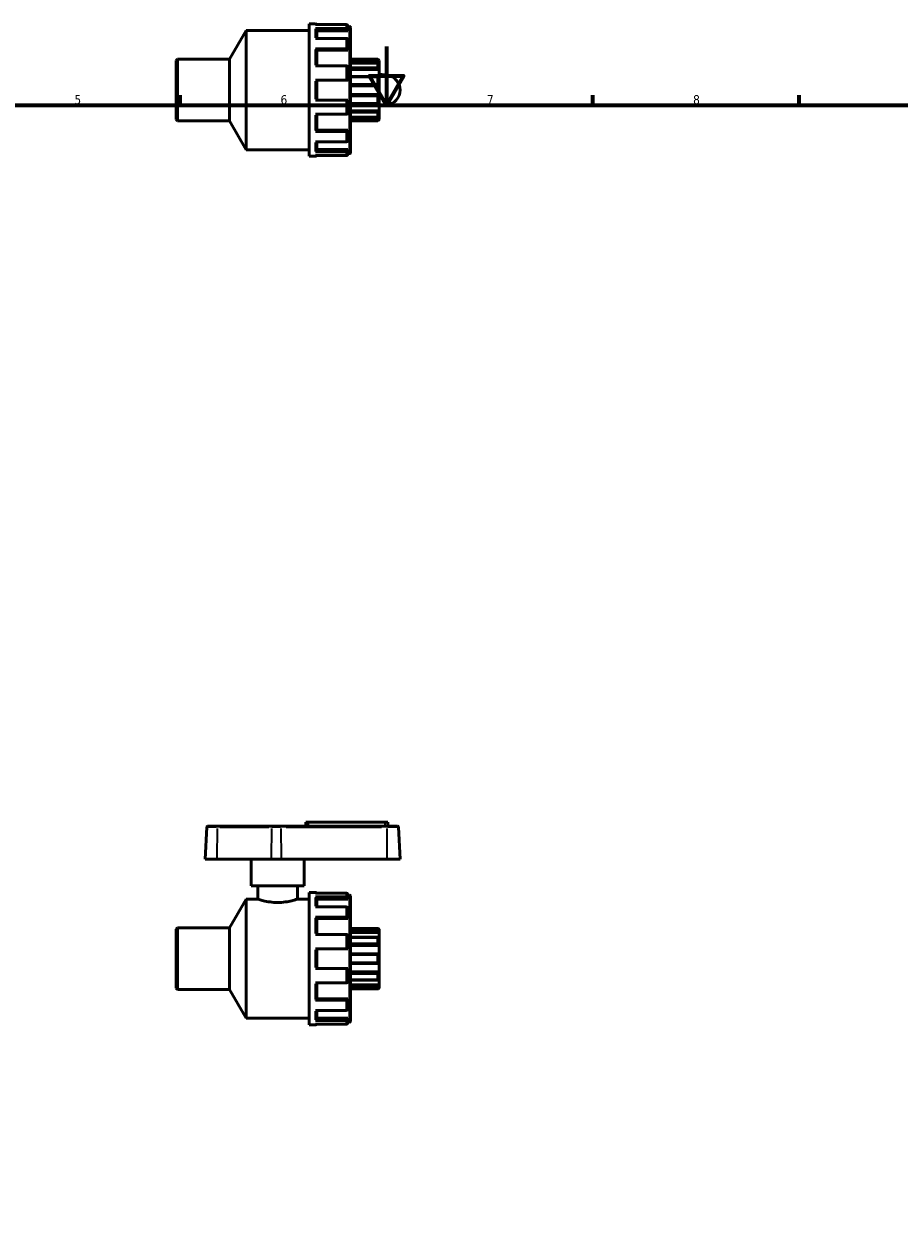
# Model space of a CAD drawing. Header units: millimetres. Extents: x 0 to 905, y -238 to 614.
# Tile 3 of 4: x 297 to 595, y 197 to 602. Entities that reach past the tile are written whole.
import ezdxf

# ---------------------------------------------------------------- set-up
doc = ezdxf.new("R2010")
doc.units = ezdxf.units.MM
for name, color, linetype, lineweight in [('Border (ANSI)', 7, 'Continuous', 70), ('Visible (ANSI)', 7, 'Continuous', 50), ('Visible Narrow (ANSI)', 7, 'Continuous', 35)]:
    doc.layers.add(name, color=color, linetype=linetype, lineweight=lineweight)
doc.styles.add('Note Text (ANSI)', font='tahoma.ttf')

# ---------------------------------------------------------------- blocks, each defined once
blk = doc.blocks.new('Borders Default Border')
at = {"layer": 'Border (ANSI)'}
for p, q in [((350.42, 574), (350.42, 577.45)), ((490.58, 574), (490.58, 577.45)), ((560.67, 574), (560.67, 577.45))]:
    blk.add_line(p, q, dxfattribs=at)
at = {"layer": 'Border (ANSI)', "flags": 128}
for points in [[(420.5, 594), (420.5, 574), (414.73, 584), (426.27, 584), (420.5, 574)], [(20, 20), (20, 574), (821, 574), (821, 20), (20, 20)]]:
    blk.add_lwpolyline(points, dxfattribs=at)
at = {"layer": 'Border (ANSI)', "char_height": 3.05, "attachment_point": 7, "style": 'Note Text (ANSI)'}
for s, insert in [('5', (314.48, 574.34)), ('6', (384.49, 574.34)), ('7', (454.6, 574.4)), ('8', (524.63, 574.33))]:
    blk.add_mtext(s, dxfattribs=dict(at, insert=insert))

msp = doc.modelspace()

# ---------------------------------------------------------------- linework, layer by layer
at = {"layer": 'Visible (ANSI)'}
for p, q in [((394.21, 556.662), (394.21, 601.662)), ((394.21, 601.662), (396.362, 601.662)), ((406.862, 601.408), (396.362, 601.408)), ((396.362, 600.115), (406.862, 600.115)), ((396.81, 599.722), (396.81, 596.74)), ((407.31, 600.954), (407.31, 599.722)), ((407.31, 600.762), (407.911, 600.762)), ((407.31, 599.722), (407.31, 599.326)), ((408.21, 600.463), (408.21, 557.861)), ((367.161, 589.627), (372.81, 599.412)), ((372.81, 558.912), (372.81, 599.412)), ((372.81, 599.412), (394.21, 599.412)), ((406.862, 596.74), (396.362, 596.74)), ((407.31, 599.326), (396.81, 599.326)), ((407.31, 596.347), (407.31, 592.981)), ((396.362, 593.208), (406.862, 593.208)), ((396.81, 592.981), (396.81, 587.362)), ((407.31, 592.753), (396.81, 592.753)), ((407.31, 592.981), (407.31, 592.753)), ((349.01, 589.179), (349.459, 589.627)), ((349.01, 569.146), (349.01, 589.179)), ((349.459, 589.627), (349.459, 568.697)), ((349.459, 589.627), (367.161, 589.627)), ((367.161, 568.697), (367.161, 589.627)), ((406.862, 587.362), (396.362, 587.362)), ((408.21, 589.627), (417.562, 589.627)), ((418.01, 589.044), (408.21, 589.044)), ((417.616, 588.359), (408.21, 588.359)), ((417.562, 589.553), (417.562, 589.627)), ((418.01, 589.179), (417.562, 589.627)), ((417.562, 586.835), (417.562, 588.302)), ((418.01, 589.179), (418.01, 589.044)), ((418.01, 589.044), (418.01, 588.12)), ((418.01, 588.12), (418.01, 586.193)), ((407.31, 587.135), (407.31, 582.537)), ((418.01, 586.193), (408.21, 586.193)), ((417.814, 583.82), (408.21, 583.82)), ((417.562, 581.186), (417.562, 583.56)), ((418.01, 586.193), (418.01, 583.774)), ((418.01, 584.54), (420.638, 584.213)), ((418.01, 583.774), (418.01, 580.657)), ((396.362, 582.537), (406.862, 582.537)), ((396.81, 582.537), (396.81, 575.787)), ((418.01, 580.657), (408.21, 580.657)), ((418.01, 580.657), (418.01, 577.667)), ((406.862, 575.787), (396.362, 575.787)), ((407.31, 575.787), (407.31, 571.189)), ((418.01, 577.667), (408.21, 577.667)), ((417.562, 574.764), (417.562, 577.139)), ((418.01, 577.667), (418.01, 574.55)), ((408.21, 574.504), (417.814, 574.504)), ((418.01, 572.131), (408.21, 572.131)), ((417.562, 570.023), (417.562, 571.49)), ((418.01, 574.55), (418.01, 572.131)), ((420.638, 574.112), (418.01, 573.785)), ((418.01, 572.131), (418.01, 570.205)), ((349.01, 569.146), (349.459, 568.697)), ((349.459, 568.697), (367.161, 568.697)), ((367.161, 568.697), (372.81, 558.912)), ((396.362, 570.962), (406.862, 570.962)), ((396.81, 570.962), (396.81, 565.344)), ((408.21, 569.966), (417.616, 569.966)), ((418.01, 569.281), (408.21, 569.281)), ((408.21, 568.697), (417.562, 568.697)), ((418.01, 569.146), (417.562, 568.697)), ((417.562, 568.697), (417.562, 568.772)), ((418.01, 570.205), (418.01, 569.281)), ((418.01, 569.281), (418.01, 569.146)), ((406.862, 565.117), (396.362, 565.117)), ((407.31, 565.572), (396.81, 565.572)), ((407.31, 565.572), (407.31, 565.344)), ((407.31, 565.344), (407.31, 561.978)), ((396.362, 561.585), (406.862, 561.585)), ((396.81, 561.585), (396.81, 558.603)), ((407.31, 558.998), (396.81, 558.998)), ((407.31, 558.998), (407.31, 558.603)), ((372.81, 558.912), (394.21, 558.912)), ((394.21, 556.662), (396.362, 556.662)), ((406.862, 558.21), (396.362, 558.21)), ((396.362, 556.917), (406.862, 556.917)), ((407.31, 558.603), (407.31, 557.371)), ((407.31, 557.562), (407.911, 557.562)), ((359.495, 328.809), (358.921, 317.842)), ((359.794, 329.092), (363.037, 329.092)), ((381.499, 329.092), (363.037, 329.092)), ((381.499, 329.092), (384.585, 329.092)), ((420.53, 329.092), (384.585, 329.092)), ((394.01, 330.442), (393.11, 330.442)), ((393.11, 329.092), (393.11, 330.442)), ((394.01, 330.442), (420.01, 330.442)), ((420.91, 330.442), (420.01, 330.442)), ((420.53, 329.092), (424.226, 329.092)), ((420.91, 329.092), (420.91, 330.442)), ((424.525, 328.809), (425.1, 317.842)), ((362.836, 317.842), (358.921, 317.842)), ((362.836, 317.842), (381.297, 317.842)), ((374.51, 308.842), (374.51, 317.842)), ((384.692, 317.842), (381.297, 317.842)), ((384.692, 317.842), (420.638, 317.842)), ((392.51, 308.842), (392.51, 317.842)), ((425.1, 317.842), (420.638, 317.842)), ((392.51, 308.842), (374.51, 308.842)), ((376.76, 308.842), (376.76, 304.342)), ((390.26, 308.842), (390.26, 304.342)), ((367.161, 294.557), (372.81, 304.342)), ((372.81, 263.842), (372.81, 304.342)), ((372.81, 304.342), (376.76, 304.342)), ((390.26, 304.342), (394.21, 304.342)), ((394.21, 261.592), (394.21, 306.592)), ((394.21, 306.592), (396.362, 306.592)), ((406.862, 306.338), (396.362, 306.338)), ((396.362, 305.045), (406.862, 305.045)), ((396.81, 304.652), (396.81, 301.67)), ((407.31, 304.256), (396.81, 304.256)), ((407.31, 305.884), (407.31, 304.652)), ((407.31, 305.692), (407.911, 305.692)), ((407.31, 304.652), (407.31, 304.256)), ((408.21, 305.393), (408.21, 262.791)), ((406.862, 301.67), (396.362, 301.67)), ((407.31, 301.277), (407.31, 297.911)), ((396.362, 298.138), (406.862, 298.138)), ((396.81, 297.911), (396.81, 292.292)), ((407.31, 297.683), (396.81, 297.683)), ((407.31, 297.911), (407.31, 297.683)), ((349.01, 294.109), (349.459, 294.557)), ((349.01, 274.076), (349.01, 294.109)), ((349.459, 294.557), (349.459, 273.627)), ((349.459, 294.557), (367.161, 294.557)), ((367.161, 273.627), (367.161, 294.557)), ((406.862, 292.292), (396.362, 292.292)), ((407.31, 292.065), (407.31, 287.467)), ((417.57, 294.368), (408.21, 294.368)), ((418.01, 292.984), (408.21, 292.984)), ((417.562, 293.588), (417.562, 294.36)), ((418.01, 294.109), (417.894, 294.109)), ((418.01, 294.109), (418.01, 293.997)), ((418.01, 293.997), (418.01, 292.984)), ((418.01, 292.984), (418.01, 291.226)), ((417.7, 291.353), (408.21, 291.353)), ((418.01, 288.575), (408.21, 288.575)), ((417.562, 289.19), (417.562, 291.21)), ((418.01, 291.226), (418.01, 288.575)), ((418.01, 288.575), (418.01, 285.731)), ((396.362, 287.467), (406.862, 287.467)), ((396.81, 287.467), (396.81, 280.717)), ((417.947, 285.736), (408.21, 285.736)), ((417.562, 282.844), (417.562, 285.341)), ((418.01, 285.731), (418.01, 282.454)), ((406.862, 280.717), (396.362, 280.717)), ((407.31, 280.717), (407.31, 276.119)), ((408.21, 282.449), (417.947, 282.449)), ((418.01, 279.61), (408.21, 279.61)), ((418.01, 282.454), (418.01, 279.61)), ((418.01, 279.61), (418.01, 276.958)), ((396.362, 275.892), (406.862, 275.892)), ((396.81, 275.892), (396.81, 270.274)), ((408.21, 276.832), (417.7, 276.832)), ((417.562, 276.975), (417.562, 278.995)), ((418.01, 276.958), (418.01, 275.201)), ((349.01, 274.076), (349.459, 273.627)), ((349.459, 273.627), (367.161, 273.627)), ((367.161, 273.627), (372.81, 263.842)), ((418.01, 275.201), (408.21, 275.201)), ((408.21, 273.816), (417.57, 273.816)), ((417.562, 273.825), (417.562, 274.596)), ((418.01, 274.076), (417.894, 274.076)), ((418.01, 275.201), (418.01, 274.188)), ((418.01, 274.188), (418.01, 274.076)), ((406.862, 270.047), (396.362, 270.047)), ((407.31, 270.502), (396.81, 270.502)), ((407.31, 270.502), (407.31, 270.274)), ((407.31, 270.274), (407.31, 266.908)), ((372.81, 263.842), (394.21, 263.842)), ((396.362, 266.515), (406.862, 266.515)), ((396.81, 266.515), (396.81, 263.533)), ((407.31, 263.928), (396.81, 263.928)), ((407.31, 263.928), (407.31, 263.533)), ((407.31, 263.533), (407.31, 262.301)), ((394.21, 261.592), (396.362, 261.592)), ((406.862, 263.14), (396.362, 263.14)), ((396.362, 261.847), (406.862, 261.847)), ((407.31, 262.492), (407.911, 262.492))]:
    msp.add_line(p, q, dxfattribs=at)
for centre, radius, start, end in [((396.362, 601.214), 0.449, 25.62047, 90), ((407.911, 600.463), 0.299, 0, 90), ((420.01, 579.162), 5.09, 277.08188, 82.91812), ((396.362, 557.111), 0.449, 270, 334.37953), ((407.911, 557.861), 0.299, 270, 0), ((359.794, 328.793), 0.299, 90, 177), ((424.226, 328.793), 0.299, 3, 90), ((396.362, 306.144), 0.449, 25.62047, 90), ((407.911, 305.393), 0.299, 0, 90), ((396.362, 262.041), 0.449, 270, 334.37953), ((407.911, 262.791), 0.299, 270, 0)]:
    msp.add_arc(centre, radius, start, end, dxfattribs=at)
for points, knots in [([(396.362, 600.115), (396.417, 600.115), (396.482, 600.104), (396.584, 600.067), (396.639, 600.035), (396.717, 599.966), (396.754, 599.918), (396.797, 599.828), (396.81, 599.771), (396.81, 599.722)], [0, 0, 0, 0, 0.016544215, 0.016544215, 0.033185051, 0.033185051, 0.049945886, 0.049945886, 0.066810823, 0.066810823, 0.066810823, 0.066810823]), ([(407.31, 600.954), (407.31, 601.01), (407.297, 601.076), (407.254, 601.18), (407.217, 601.236), (407.139, 601.315), (407.084, 601.352), (406.982, 601.395), (406.917, 601.408), (406.862, 601.408)], [-0.066810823, -0.066810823, -0.066810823, -0.066810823, -0.049945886, -0.049945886, -0.033185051, -0.033185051, -0.016544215, -0.016544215, 0, 0, 0, 0]), ([(406.862, 600.115), (406.917, 600.115), (406.982, 600.104), (407.084, 600.067), (407.139, 600.035), (407.217, 599.966), (407.254, 599.918), (407.297, 599.828), (407.31, 599.771), (407.31, 599.722)], [0, 0, 0, 0, 0.016544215, 0.016544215, 0.033185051, 0.033185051, 0.049945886, 0.049945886, 0.066810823, 0.066810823, 0.066810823, 0.066810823]), ([(407.31, 596.347), (407.31, 596.396), (407.297, 596.453), (407.254, 596.543), (407.217, 596.591), (407.139, 596.66), (407.084, 596.692), (406.982, 596.729), (406.917, 596.74), (406.862, 596.74)], [-0.066810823, -0.066810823, -0.066810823, -0.066810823, -0.049945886, -0.049945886, -0.033185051, -0.033185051, -0.016544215, -0.016544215, 0, 0, 0, 0]), ([(396.362, 593.208), (396.417, 593.208), (396.482, 593.201), (396.584, 593.18), (396.639, 593.161), (396.717, 593.122), (396.754, 593.094), (396.797, 593.042), (396.81, 593.009), (396.81, 592.981)], [0, 0, 0, 0, 0.016544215, 0.016544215, 0.033185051, 0.033185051, 0.049945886, 0.049945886, 0.066810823, 0.066810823, 0.066810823, 0.066810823]), ([(406.862, 593.208), (406.917, 593.208), (406.982, 593.201), (407.084, 593.18), (407.139, 593.161), (407.217, 593.122), (407.254, 593.094), (407.297, 593.042), (407.31, 593.009), (407.31, 592.981)], [0, 0, 0, 0, 0.016544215, 0.016544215, 0.033185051, 0.033185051, 0.049945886, 0.049945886, 0.066810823, 0.066810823, 0.066810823, 0.066810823]), ([(407.31, 587.135), (407.31, 587.163), (407.297, 587.197), (407.254, 587.248), (407.217, 587.276), (407.139, 587.316), (407.084, 587.334), (406.982, 587.356), (406.917, 587.362), (406.862, 587.362)], [-0.066810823, -0.066810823, -0.066810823, -0.066810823, -0.049945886, -0.049945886, -0.033185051, -0.033185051, -0.016544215, -0.016544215, 0, 0, 0, 0]), ([(418.01, 589.044), (417.958, 589.095), (417.903, 589.152), (417.793, 589.267), (417.739, 589.326), (417.659, 589.418), (417.624, 589.46), (417.587, 589.507), (417.578, 589.521), (417.565, 589.542), (417.562, 589.549), (417.562, 589.553)], [0.161263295, 0.161263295, 0.161263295, 0.161263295, 0.183059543, 0.183059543, 0.206269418, 0.206269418, 0.2253452, 0.2253452, 0.234883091, 0.234883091, 0.244420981, 0.244420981, 0.244420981, 0.244420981]), ([(417.562, 588.302), (417.562, 588.317), (417.565, 588.33), (417.578, 588.349), (417.587, 588.354), (417.624, 588.362), (417.659, 588.354), (417.739, 588.32), (417.793, 588.288), (417.903, 588.211), (417.958, 588.166), (418.01, 588.12)], [0.084571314, 0.084571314, 0.084571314, 0.084571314, 0.094109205, 0.094109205, 0.103647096, 0.103647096, 0.122722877, 0.122722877, 0.145932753, 0.145932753, 0.167729, 0.167729, 0.167729, 0.167729]), ([(418.01, 586.193), (417.958, 586.231), (417.903, 586.277), (417.793, 586.386), (417.739, 586.449), (417.659, 586.565), (417.624, 586.624), (417.587, 586.709), (417.578, 586.736), (417.565, 586.789), (417.562, 586.813), (417.562, 586.835)], [0.161263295, 0.161263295, 0.161263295, 0.161263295, 0.183059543, 0.183059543, 0.206269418, 0.206269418, 0.2253452, 0.2253452, 0.234883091, 0.234883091, 0.244420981, 0.244420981, 0.244420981, 0.244420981]), ([(417.562, 583.56), (417.562, 583.589), (417.565, 583.617), (417.578, 583.667), (417.587, 583.691), (417.624, 583.751), (417.659, 583.779), (417.739, 583.817), (417.793, 583.824), (417.903, 583.813), (417.958, 583.797), (418.01, 583.774)], [0.084571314, 0.084571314, 0.084571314, 0.084571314, 0.094109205, 0.094109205, 0.103647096, 0.103647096, 0.122722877, 0.122722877, 0.145932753, 0.145932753, 0.167729, 0.167729, 0.167729, 0.167729]), ([(406.862, 582.537), (406.917, 582.537), (406.982, 582.537), (407.084, 582.537), (407.139, 582.537), (407.217, 582.537), (407.254, 582.537), (407.297, 582.537), (407.31, 582.537), (407.31, 582.537)], [0, 0, 0, 0, 0.016544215, 0.016544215, 0.033185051, 0.033185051, 0.049945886, 0.049945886, 0.066810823, 0.066810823, 0.066810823, 0.066810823]), ([(418.01, 580.657), (417.958, 580.666), (417.903, 580.685), (417.793, 580.746), (417.739, 580.789), (417.659, 580.884), (417.624, 580.938), (417.587, 581.028), (417.578, 581.059), (417.565, 581.123), (417.562, 581.155), (417.562, 581.186)], [0.161263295, 0.161263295, 0.161263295, 0.161263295, 0.183059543, 0.183059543, 0.206269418, 0.206269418, 0.2253452, 0.2253452, 0.234883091, 0.234883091, 0.244420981, 0.244420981, 0.244420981, 0.244420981]), ([(407.31, 575.787), (407.31, 575.787), (407.297, 575.787), (407.254, 575.787), (407.217, 575.787), (407.139, 575.787), (407.084, 575.787), (406.982, 575.787), (406.917, 575.787), (406.862, 575.787)], [-0.066810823, -0.066810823, -0.066810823, -0.066810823, -0.049945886, -0.049945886, -0.033185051, -0.033185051, -0.016544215, -0.016544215, 0, 0, 0, 0]), ([(417.562, 577.139), (417.562, 577.17), (417.565, 577.202), (417.578, 577.266), (417.587, 577.297), (417.624, 577.387), (417.659, 577.441), (417.739, 577.535), (417.793, 577.579), (417.903, 577.64), (417.958, 577.658), (418.01, 577.667)], [0.084571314, 0.084571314, 0.084571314, 0.084571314, 0.094109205, 0.094109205, 0.103647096, 0.103647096, 0.122722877, 0.122722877, 0.145932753, 0.145932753, 0.167729, 0.167729, 0.167729, 0.167729]), ([(406.862, 570.962), (406.917, 570.962), (406.982, 570.969), (407.084, 570.99), (407.139, 571.009), (407.217, 571.048), (407.254, 571.076), (407.297, 571.128), (407.31, 571.161), (407.31, 571.189)], [0, 0, 0, 0, 0.016544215, 0.016544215, 0.033185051, 0.033185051, 0.049945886, 0.049945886, 0.066810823, 0.066810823, 0.066810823, 0.066810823]), ([(418.01, 574.55), (417.958, 574.527), (417.903, 574.511), (417.793, 574.501), (417.739, 574.508), (417.659, 574.545), (417.624, 574.574), (417.587, 574.634), (417.578, 574.657), (417.565, 574.708), (417.562, 574.736), (417.562, 574.764)], [0.161263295, 0.161263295, 0.161263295, 0.161263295, 0.183059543, 0.183059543, 0.206269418, 0.206269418, 0.2253452, 0.2253452, 0.234883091, 0.234883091, 0.244420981, 0.244420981, 0.244420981, 0.244420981]), ([(417.562, 571.49), (417.562, 571.512), (417.565, 571.536), (417.578, 571.588), (417.587, 571.616), (417.624, 571.701), (417.659, 571.76), (417.739, 571.876), (417.793, 571.939), (417.903, 572.047), (417.958, 572.094), (418.01, 572.131)], [0.084571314, 0.084571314, 0.084571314, 0.084571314, 0.094109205, 0.094109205, 0.103647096, 0.103647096, 0.122722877, 0.122722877, 0.145932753, 0.145932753, 0.167729, 0.167729, 0.167729, 0.167729]), ([(418.01, 570.205), (417.958, 570.159), (417.903, 570.114), (417.793, 570.036), (417.739, 570.004), (417.659, 569.97), (417.624, 569.962), (417.587, 569.97), (417.578, 569.976), (417.565, 569.995), (417.562, 570.007), (417.562, 570.023)], [0.161263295, 0.161263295, 0.161263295, 0.161263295, 0.183059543, 0.183059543, 0.206269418, 0.206269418, 0.2253452, 0.2253452, 0.234883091, 0.234883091, 0.244420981, 0.244420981, 0.244420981, 0.244420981]), ([(417.562, 568.772), (417.562, 568.776), (417.565, 568.783), (417.578, 568.804), (417.587, 568.817), (417.624, 568.865), (417.659, 568.907), (417.739, 568.999), (417.793, 569.058), (417.903, 569.173), (417.958, 569.229), (418.01, 569.281)], [0.084571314, 0.084571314, 0.084571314, 0.084571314, 0.094109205, 0.094109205, 0.103647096, 0.103647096, 0.122722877, 0.122722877, 0.145932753, 0.145932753, 0.167729, 0.167729, 0.167729, 0.167729]), ([(396.81, 565.344), (396.81, 565.316), (396.797, 565.282), (396.754, 565.231), (396.717, 565.203), (396.639, 565.163), (396.584, 565.145), (396.482, 565.123), (396.417, 565.117), (396.362, 565.117)], [0.20046045, 0.20046045, 0.20046045, 0.20046045, 0.217325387, 0.217325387, 0.234086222, 0.234086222, 0.250727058, 0.250727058, 0.267271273, 0.267271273, 0.267271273, 0.267271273]), ([(407.31, 565.344), (407.31, 565.316), (407.297, 565.282), (407.254, 565.231), (407.217, 565.203), (407.139, 565.163), (407.084, 565.145), (406.982, 565.123), (406.917, 565.117), (406.862, 565.117)], [-0.066810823, -0.066810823, -0.066810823, -0.066810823, -0.049945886, -0.049945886, -0.033185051, -0.033185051, -0.016544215, -0.016544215, 0, 0, 0, 0]), ([(406.862, 561.585), (406.917, 561.585), (406.982, 561.596), (407.084, 561.633), (407.139, 561.665), (407.217, 561.733), (407.254, 561.782), (407.297, 561.872), (407.31, 561.929), (407.31, 561.978)], [0, 0, 0, 0, 0.016544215, 0.016544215, 0.033185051, 0.033185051, 0.049945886, 0.049945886, 0.066810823, 0.066810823, 0.066810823, 0.066810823]), ([(396.81, 558.603), (396.81, 558.554), (396.797, 558.497), (396.754, 558.407), (396.717, 558.358), (396.639, 558.29), (396.584, 558.258), (396.482, 558.221), (396.417, 558.21), (396.362, 558.21)], [0.20046045, 0.20046045, 0.20046045, 0.20046045, 0.217325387, 0.217325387, 0.234086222, 0.234086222, 0.250727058, 0.250727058, 0.267271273, 0.267271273, 0.267271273, 0.267271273]), ([(407.31, 558.603), (407.31, 558.554), (407.297, 558.497), (407.254, 558.407), (407.217, 558.358), (407.139, 558.29), (407.084, 558.258), (406.982, 558.221), (406.917, 558.21), (406.862, 558.21)], [-0.066810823, -0.066810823, -0.066810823, -0.066810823, -0.049945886, -0.049945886, -0.033185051, -0.033185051, -0.016544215, -0.016544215, 0, 0, 0, 0]), ([(406.862, 556.917), (406.917, 556.917), (406.982, 556.93), (407.084, 556.972), (407.139, 557.01), (407.217, 557.089), (407.254, 557.145), (407.297, 557.248), (407.31, 557.314), (407.31, 557.371)], [0, 0, 0, 0, 0.016544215, 0.016544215, 0.033185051, 0.033185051, 0.049945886, 0.049945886, 0.066810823, 0.066810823, 0.066810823, 0.066810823]), ([(390.26, 304.342), (390.26, 304.342), (390.088, 304.283), (389.397, 304.069), (388.879, 303.916), (387.687, 303.627), (386.933, 303.471), (385.272, 303.248), (384.365, 303.184), (382.655, 303.184), (381.748, 303.248), (380.088, 303.471), (379.333, 303.627), (378.142, 303.916), (377.623, 304.069), (376.932, 304.283), (376.76, 304.342), (376.76, 304.342)], [1.0255952, 1.0255952, 1.0255952, 1.0255952, 1.2819345, 1.2819345, 1.5382739, 1.5382739, 1.7947321, 1.7947321, 2.0511904, 2.0511904, 2.3076487, 2.3076487, 2.5641069, 2.5641069, 2.8204463, 2.8204463, 3.0767856, 3.0767856, 3.0767856, 3.0767856]), ([(396.362, 305.045), (396.417, 305.045), (396.482, 305.034), (396.584, 304.997), (396.639, 304.965), (396.717, 304.896), (396.754, 304.848), (396.797, 304.758), (396.81, 304.701), (396.81, 304.652)], [0, 0, 0, 0, 0.016544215, 0.016544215, 0.033185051, 0.033185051, 0.049945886, 0.049945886, 0.066810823, 0.066810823, 0.066810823, 0.066810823]), ([(407.31, 305.884), (407.31, 305.94), (407.297, 306.006), (407.254, 306.11), (407.217, 306.166), (407.139, 306.245), (407.084, 306.282), (406.982, 306.325), (406.917, 306.338), (406.862, 306.338)], [-0.066810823, -0.066810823, -0.066810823, -0.066810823, -0.049945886, -0.049945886, -0.033185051, -0.033185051, -0.016544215, -0.016544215, 0, 0, 0, 0]), ([(406.862, 305.045), (406.917, 305.045), (406.982, 305.034), (407.084, 304.997), (407.139, 304.965), (407.217, 304.896), (407.254, 304.848), (407.297, 304.758), (407.31, 304.701), (407.31, 304.652)], [0, 0, 0, 0, 0.016544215, 0.016544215, 0.033185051, 0.033185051, 0.049945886, 0.049945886, 0.066810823, 0.066810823, 0.066810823, 0.066810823]), ([(407.31, 301.277), (407.31, 301.326), (407.297, 301.383), (407.254, 301.473), (407.217, 301.521), (407.139, 301.59), (407.084, 301.622), (406.982, 301.659), (406.917, 301.67), (406.862, 301.67)], [-0.066810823, -0.066810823, -0.066810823, -0.066810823, -0.049945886, -0.049945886, -0.033185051, -0.033185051, -0.016544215, -0.016544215, 0, 0, 0, 0]), ([(396.362, 298.138), (396.417, 298.138), (396.482, 298.131), (396.584, 298.11), (396.639, 298.092), (396.717, 298.052), (396.754, 298.024), (396.797, 297.972), (396.81, 297.939), (396.81, 297.911)], [0, 0, 0, 0, 0.016544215, 0.016544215, 0.033185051, 0.033185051, 0.049945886, 0.049945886, 0.066810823, 0.066810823, 0.066810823, 0.066810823]), ([(406.862, 298.138), (406.917, 298.138), (406.982, 298.131), (407.084, 298.11), (407.139, 298.092), (407.217, 298.052), (407.254, 298.024), (407.297, 297.972), (407.31, 297.939), (407.31, 297.911)], [0, 0, 0, 0, 0.016544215, 0.016544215, 0.033185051, 0.033185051, 0.049945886, 0.049945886, 0.066810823, 0.066810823, 0.066810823, 0.066810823]), ([(407.31, 292.065), (407.31, 292.093), (407.297, 292.127), (407.254, 292.178), (407.217, 292.206), (407.139, 292.246), (407.084, 292.264), (406.982, 292.286), (406.917, 292.292), (406.862, 292.292)], [-0.066810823, -0.066810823, -0.066810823, -0.066810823, -0.049945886, -0.049945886, -0.033185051, -0.033185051, -0.016544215, -0.016544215, 0, 0, 0, 0]), ([(417.562, 294.36), (417.562, 294.366), (417.565, 294.369), (417.578, 294.368), (417.587, 294.364), (417.624, 294.343), (417.659, 294.317), (417.739, 294.25), (417.793, 294.203), (417.903, 294.101), (417.958, 294.048), (418.01, 293.997)], [0.084571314, 0.084571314, 0.084571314, 0.084571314, 0.094109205, 0.094109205, 0.103647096, 0.103647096, 0.122722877, 0.122722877, 0.145932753, 0.145932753, 0.167729, 0.167729, 0.167729, 0.167729]), ([(418.01, 292.984), (417.958, 293.03), (417.903, 293.085), (417.793, 293.203), (417.739, 293.266), (417.659, 293.376), (417.624, 293.429), (417.587, 293.498), (417.578, 293.52), (417.565, 293.558), (417.562, 293.575), (417.562, 293.588)], [0.161263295, 0.161263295, 0.161263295, 0.161263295, 0.183059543, 0.183059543, 0.206269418, 0.206269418, 0.2253452, 0.2253452, 0.234883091, 0.234883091, 0.244420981, 0.244420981, 0.244420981, 0.244420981]), ([(417.562, 291.21), (417.562, 291.233), (417.565, 291.254), (417.578, 291.29), (417.587, 291.306), (417.624, 291.342), (417.659, 291.352), (417.739, 291.354), (417.793, 291.341), (417.903, 291.295), (417.958, 291.263), (418.01, 291.226)], [0.084571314, 0.084571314, 0.084571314, 0.084571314, 0.094109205, 0.094109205, 0.103647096, 0.103647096, 0.122722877, 0.122722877, 0.145932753, 0.145932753, 0.167729, 0.167729, 0.167729, 0.167729]), ([(418.01, 288.575), (417.958, 288.599), (417.903, 288.633), (417.793, 288.723), (417.739, 288.779), (417.659, 288.889), (417.624, 288.948), (417.587, 289.04), (417.578, 289.072), (417.565, 289.132), (417.562, 289.162), (417.562, 289.19)], [0.161263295, 0.161263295, 0.161263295, 0.161263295, 0.183059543, 0.183059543, 0.206269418, 0.206269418, 0.2253452, 0.2253452, 0.234883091, 0.234883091, 0.244420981, 0.244420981, 0.244420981, 0.244420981]), ([(406.862, 287.467), (406.917, 287.467), (406.982, 287.467), (407.084, 287.467), (407.139, 287.467), (407.217, 287.467), (407.254, 287.467), (407.297, 287.467), (407.31, 287.467), (407.31, 287.467)], [0, 0, 0, 0, 0.016544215, 0.016544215, 0.033185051, 0.033185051, 0.049945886, 0.049945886, 0.066810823, 0.066810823, 0.066810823, 0.066810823]), ([(417.562, 285.341), (417.562, 285.372), (417.565, 285.404), (417.578, 285.464), (417.587, 285.492), (417.624, 285.571), (417.659, 285.615), (417.739, 285.684), (417.793, 285.711), (417.903, 285.737), (417.958, 285.738), (418.01, 285.731)], [0.084571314, 0.084571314, 0.084571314, 0.084571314, 0.094109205, 0.094109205, 0.103647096, 0.103647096, 0.122722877, 0.122722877, 0.145932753, 0.145932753, 0.167729, 0.167729, 0.167729, 0.167729]), ([(407.31, 280.717), (407.31, 280.717), (407.297, 280.717), (407.254, 280.717), (407.217, 280.717), (407.139, 280.717), (407.084, 280.717), (406.982, 280.717), (406.917, 280.717), (406.862, 280.717)], [-0.066810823, -0.066810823, -0.066810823, -0.066810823, -0.049945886, -0.049945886, -0.033185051, -0.033185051, -0.016544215, -0.016544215, 0, 0, 0, 0]), ([(418.01, 282.454), (417.958, 282.446), (417.903, 282.448), (417.793, 282.474), (417.739, 282.501), (417.659, 282.57), (417.624, 282.613), (417.587, 282.692), (417.578, 282.721), (417.565, 282.781), (417.562, 282.813), (417.562, 282.844)], [0.161263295, 0.161263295, 0.161263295, 0.161263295, 0.183059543, 0.183059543, 0.206269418, 0.206269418, 0.2253452, 0.2253452, 0.234883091, 0.234883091, 0.244420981, 0.244420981, 0.244420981, 0.244420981]), ([(417.562, 278.995), (417.562, 279.023), (417.565, 279.052), (417.578, 279.113), (417.587, 279.144), (417.624, 279.236), (417.659, 279.296), (417.739, 279.406), (417.793, 279.462), (417.903, 279.551), (417.958, 279.586), (418.01, 279.61)], [0.084571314, 0.084571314, 0.084571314, 0.084571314, 0.094109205, 0.094109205, 0.103647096, 0.103647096, 0.122722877, 0.122722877, 0.145932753, 0.145932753, 0.167729, 0.167729, 0.167729, 0.167729]), ([(406.862, 275.892), (406.917, 275.892), (406.982, 275.899), (407.084, 275.92), (407.139, 275.939), (407.217, 275.978), (407.254, 276.006), (407.297, 276.058), (407.31, 276.091), (407.31, 276.119)], [0, 0, 0, 0, 0.016544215, 0.016544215, 0.033185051, 0.033185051, 0.049945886, 0.049945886, 0.066810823, 0.066810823, 0.066810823, 0.066810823]), ([(418.01, 276.958), (417.958, 276.922), (417.903, 276.89), (417.793, 276.844), (417.739, 276.831), (417.659, 276.833), (417.624, 276.843), (417.587, 276.879), (417.578, 276.894), (417.565, 276.931), (417.562, 276.952), (417.562, 276.975)], [0.161263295, 0.161263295, 0.161263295, 0.161263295, 0.183059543, 0.183059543, 0.206269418, 0.206269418, 0.2253452, 0.2253452, 0.234883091, 0.234883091, 0.244420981, 0.244420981, 0.244420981, 0.244420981]), ([(417.562, 274.596), (417.562, 274.61), (417.565, 274.626), (417.578, 274.665), (417.587, 274.686), (417.624, 274.756), (417.659, 274.809), (417.739, 274.918), (417.793, 274.982), (417.903, 275.1), (417.958, 275.154), (418.01, 275.201)], [0.084571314, 0.084571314, 0.084571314, 0.084571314, 0.094109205, 0.094109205, 0.103647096, 0.103647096, 0.122722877, 0.122722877, 0.145932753, 0.145932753, 0.167729, 0.167729, 0.167729, 0.167729]), ([(418.01, 274.188), (417.958, 274.137), (417.903, 274.084), (417.793, 273.982), (417.739, 273.935), (417.659, 273.868), (417.624, 273.842), (417.587, 273.821), (417.578, 273.817), (417.565, 273.816), (417.562, 273.819), (417.562, 273.825)], [0.161263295, 0.161263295, 0.161263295, 0.161263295, 0.183059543, 0.183059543, 0.206269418, 0.206269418, 0.2253452, 0.2253452, 0.234883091, 0.234883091, 0.244420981, 0.244420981, 0.244420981, 0.244420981]), ([(396.81, 270.274), (396.81, 270.246), (396.797, 270.212), (396.754, 270.161), (396.717, 270.133), (396.639, 270.093), (396.584, 270.075), (396.482, 270.053), (396.417, 270.047), (396.362, 270.047)], [0.20046045, 0.20046045, 0.20046045, 0.20046045, 0.217325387, 0.217325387, 0.234086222, 0.234086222, 0.250727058, 0.250727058, 0.267271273, 0.267271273, 0.267271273, 0.267271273]), ([(407.31, 270.274), (407.31, 270.246), (407.297, 270.212), (407.254, 270.161), (407.217, 270.133), (407.139, 270.093), (407.084, 270.075), (406.982, 270.053), (406.917, 270.047), (406.862, 270.047)], [-0.066810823, -0.066810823, -0.066810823, -0.066810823, -0.049945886, -0.049945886, -0.033185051, -0.033185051, -0.016544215, -0.016544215, 0, 0, 0, 0]), ([(396.81, 263.533), (396.81, 263.484), (396.797, 263.427), (396.754, 263.337), (396.717, 263.289), (396.639, 263.22), (396.584, 263.188), (396.482, 263.151), (396.417, 263.14), (396.362, 263.14)], [0.20046045, 0.20046045, 0.20046045, 0.20046045, 0.217325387, 0.217325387, 0.234086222, 0.234086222, 0.250727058, 0.250727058, 0.267271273, 0.267271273, 0.267271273, 0.267271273]), ([(406.862, 266.515), (406.917, 266.515), (406.982, 266.526), (407.084, 266.563), (407.139, 266.595), (407.217, 266.664), (407.254, 266.712), (407.297, 266.802), (407.31, 266.859), (407.31, 266.908)], [0, 0, 0, 0, 0.016544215, 0.016544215, 0.033185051, 0.033185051, 0.049945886, 0.049945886, 0.066810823, 0.066810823, 0.066810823, 0.066810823]), ([(407.31, 263.533), (407.31, 263.484), (407.297, 263.427), (407.254, 263.337), (407.217, 263.289), (407.139, 263.22), (407.084, 263.188), (406.982, 263.151), (406.917, 263.14), (406.862, 263.14)], [-0.066810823, -0.066810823, -0.066810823, -0.066810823, -0.049945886, -0.049945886, -0.033185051, -0.033185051, -0.016544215, -0.016544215, 0, 0, 0, 0]), ([(406.862, 261.847), (406.917, 261.847), (406.982, 261.86), (407.084, 261.903), (407.139, 261.94), (407.217, 262.019), (407.254, 262.075), (407.297, 262.178), (407.31, 262.244), (407.31, 262.301)], [0, 0, 0, 0, 0.016544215, 0.016544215, 0.033185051, 0.033185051, 0.049945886, 0.049945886, 0.066810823, 0.066810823, 0.066810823, 0.066810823])]:
    msp.add_open_spline(points, degree=3, knots=knots, dxfattribs=at)
at = {"layer": 'Visible Narrow (ANSI)'}
for p, q in [((396.362, 601.433), (396.362, 601.662)), ((396.362, 596.949), (396.362, 599.989)), ((406.862, 600.205), (406.862, 601.369)), ((407.911, 557.828), (407.911, 600.496)), ((406.862, 593.403), (406.862, 596.583)), ((396.362, 587.677), (396.362, 592.942)), ((417.094, 589.553), (408.678, 589.553)), ((408.678, 588.302), (417.094, 588.302)), ((406.862, 582.785), (406.862, 587.129)), ((417.094, 586.835), (408.678, 586.835)), ((408.678, 583.56), (417.094, 583.56)), ((396.362, 576.123), (396.362, 582.202)), ((417.094, 581.186), (408.678, 581.186)), ((406.862, 571.196), (406.862, 575.54)), ((408.678, 577.139), (417.094, 577.139)), ((417.094, 574.764), (408.678, 574.764)), ((408.678, 571.49), (417.094, 571.49)), ((396.362, 565.383), (396.362, 570.648)), ((417.094, 570.023), (408.678, 570.023)), ((408.678, 568.772), (417.094, 568.772)), ((406.862, 561.742), (406.862, 564.922)), ((396.362, 558.336), (396.362, 561.375)), ((396.362, 556.663), (396.362, 556.892)), ((406.862, 556.956), (406.862, 558.12)), ((362.677, 328.809), (359.505, 328.809)), ((362.962, 328.261), (362.842, 318.391)), ((363.891, 328.809), (380.507, 328.809)), ((381.423, 328.261), (381.304, 318.391)), ((384.462, 328.809), (381.586, 328.809)), ((384.625, 328.261), (384.689, 318.391)), ((386.419, 328.809), (418.769, 328.809)), ((394.01, 329.16), (394.01, 330.375)), ((420.01, 329.16), (420.01, 330.375)), ((420.57, 328.261), (420.634, 318.391)), ((424.513, 328.809), (420.889, 328.809)), ((396.362, 306.363), (396.362, 306.592)), ((396.362, 301.879), (396.362, 304.919)), ((406.862, 305.135), (406.862, 306.299)), ((407.911, 262.758), (407.911, 305.426)), ((406.862, 298.333), (406.862, 301.513)), ((396.362, 292.607), (396.362, 297.872)), ((406.862, 287.715), (406.862, 292.059)), ((408.678, 294.36), (417.094, 294.36)), ((417.094, 293.588), (408.678, 293.588)), ((408.678, 291.21), (417.094, 291.21)), ((417.094, 289.19), (408.678, 289.19)), ((396.362, 281.053), (396.362, 287.132)), ((408.678, 285.341), (417.094, 285.341)), ((406.862, 276.126), (406.862, 280.47)), ((417.094, 282.844), (408.678, 282.844)), ((396.362, 270.313), (396.362, 275.578)), ((408.678, 278.995), (417.094, 278.995)), ((417.094, 276.975), (408.678, 276.975)), ((408.678, 274.596), (417.094, 274.596)), ((417.094, 273.825), (408.678, 273.825)), ((406.862, 266.672), (406.862, 269.852)), ((396.362, 263.266), (396.362, 266.305)), ((396.362, 261.593), (396.362, 261.822)), ((406.862, 261.886), (406.862, 263.05))]:
    msp.add_line(p, q, dxfattribs=at)
for centre, ratio, start_param, end_param in [((363.037, 328.793), 0.2307692, 0.0759218, 1.4425146), ((381.499, 328.793), 0.2307692, 0.0759218, 1.4425146), ((384.585, 328.793), 0.1232877, 4.8406707, 6.2072635), ((420.53, 328.793), 0.1232877, 4.8406707, 6.2072635)]:
    msp.add_ellipse(centre, major_axis=(0, 0.299), ratio=ratio, start_param=start_param, end_param=end_param, dxfattribs=at)

# ---------------------------------------------------------------- block references
msp.add_blockref('Borders Default Border', (0, 0))

doc.saveas('drawing.dxf')
